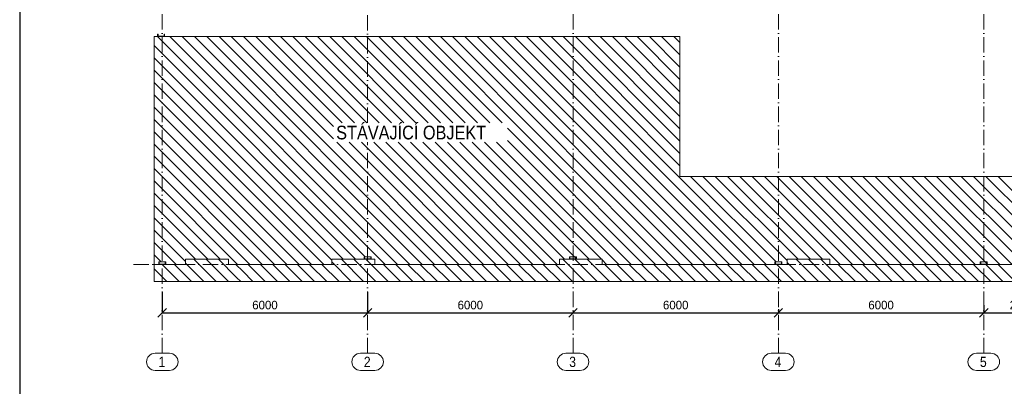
# Model space of a CAD drawing. Header units: millimetres. Extents: x -189 to 208706, y -45399 to 29996.
# Tile 3 of 16: x -189 to 28578, y -1933 to 8768. Entities that reach past the tile are written whole.
import ezdxf

# ---------------------------------------------------------------- set-up
doc = ezdxf.new("R2010")
doc.units = ezdxf.units.MM
doc.header["$LTSCALE"] = 0.5
doc.linetypes.add('ACAD_ISO10W100', pattern=[18, 12, -3, 0, -3])
doc.linetypes.add('XKITLINE00', pattern=[0])
doc.layers.add('KOTY', color=4, linetype='Continuous')
for name, color, linetype, lineweight in [('Mřížka', 4, 'ACAD_ISO10W100', 0), ('Položka', 1, 'Continuous', 0), ('Text', 7, 'Continuous', 0)]:
    doc.layers.add(name, color=color, linetype=linetype, lineweight=lineweight)
doc.styles.add('ARIAL', font='ARIAL.TTF')
doc.dimstyles.new('ISO-25', dxfattribs={"dimscale": 100, "dimtxt": 2.5, "dimasz": 2.5, "dimexe": 0, "dimexo": 3, "dimgap": 1, "dimtad": 3, "dimdec": 0, "dimtxsty": 'Standard', "dimblk": 'OBLIQUE', "dimcen": 2.5, "dimclrd": 256, "dimclre": 256, "dimadec": 0, "dimazin": 0, "dimtfac": 1, "dimtdec": 0, "dimtmove": 0, "dimatfit": 3, "dimfxl": 0, "dimlwd": -1, "dimlwe": -1, "dimarcsym": 0})

# ---------------------------------------------------------------- blocks, each defined once
blk = doc.blocks.new('_Oblique')
at = {"color": 0, "linetype": 'ByBlock', "lineweight": -2}
blk.add_line((-0.5, -0.5), (0.5, 0.5), dxfattribs=at)
blk = doc.blocks.new('*D22')
at = {"layer": 'Defpoints', "color": 0}
for p in [(3977, 1125), (9977, 1125), (9977, 212)]:
    blk.add_point(p, dxfattribs=at)
at = {"layer": 'KOTY'}
for p, q in [((3977, 825), (3977, 212)), ((9977, 825), (9977, 212)), ((3977, 212), (9977, 212))]:
    blk.add_line(p, q, dxfattribs=at)
at = {"layer": 'KOTY', "xscale": 250, "yscale": 250, "zscale": 250, "rotation": 180}
blk.add_blockref('_Oblique', (3977, 212), dxfattribs=at)
at = {"layer": 'KOTY', "xscale": 250, "yscale": 250, "zscale": 250}
blk.add_blockref('_Oblique', (9977, 212), dxfattribs=at)
at = {"layer": 'KOTY', "color": 0, "insert": (6977, 437), "char_height": 250, "attachment_point": 5}
blk.add_mtext('6000', dxfattribs=at)
blk = doc.blocks.new('*D23')
at = {"layer": 'Defpoints', "color": 0}
for p in [(9977, 1125), (15977, 571), (15977, 212)]:
    blk.add_point(p, dxfattribs=at)
at = {"layer": 'KOTY'}
for p, q in [((9977, 825), (9977, 212)), ((9977, 212), (15977, 212)), ((15977, 271), (15977, 212))]:
    blk.add_line(p, q, dxfattribs=at)
at = {"layer": 'KOTY', "xscale": 250, "yscale": 250, "zscale": 250, "rotation": 180}
blk.add_blockref('_Oblique', (9977, 212), dxfattribs=at)
at = {"layer": 'KOTY', "xscale": 250, "yscale": 250, "zscale": 250}
blk.add_blockref('_Oblique', (15977, 212), dxfattribs=at)
at = {"layer": 'KOTY', "color": 0, "insert": (12977, 437), "char_height": 250, "attachment_point": 5}
blk.add_mtext('6000', dxfattribs=at)
blk = doc.blocks.new('*D24')
at = {"layer": 'Defpoints', "color": 0}
for p in [(21977, 616), (15977, 571), (21977, 212)]:
    blk.add_point(p, dxfattribs=at)
at = {"layer": 'KOTY'}
for p, q in [((21977, 316), (21977, 212)), ((15977, 271), (15977, 212)), ((15977, 212), (21977, 212))]:
    blk.add_line(p, q, dxfattribs=at)
at = {"layer": 'KOTY', "xscale": 250, "yscale": 250, "zscale": 250, "rotation": 180}
blk.add_blockref('_Oblique', (15977, 212), dxfattribs=at)
at = {"layer": 'KOTY', "xscale": 250, "yscale": 250, "zscale": 250}
blk.add_blockref('_Oblique', (21977, 212), dxfattribs=at)
at = {"layer": 'KOTY', "color": 0, "insert": (18977, 437), "char_height": 250, "attachment_point": 5}
blk.add_mtext('6000', dxfattribs=at)
blk = doc.blocks.new('*D25')
at = {"layer": 'Defpoints', "color": 0}
for p in [(21977, 616), (27977, 735), (27977, 212)]:
    blk.add_point(p, dxfattribs=at)
at = {"layer": 'KOTY'}
for p, q in [((21977, 316), (21977, 212)), ((27977, 435), (27977, 212)), ((21977, 212), (27977, 212))]:
    blk.add_line(p, q, dxfattribs=at)
at = {"layer": 'KOTY', "xscale": 250, "yscale": 250, "zscale": 250, "rotation": 180}
blk.add_blockref('_Oblique', (21977, 212), dxfattribs=at)
at = {"layer": 'KOTY', "xscale": 250, "yscale": 250, "zscale": 250}
blk.add_blockref('_Oblique', (27977, 212), dxfattribs=at)
at = {"layer": 'KOTY', "color": 0, "insert": (24977, 437), "char_height": 250, "attachment_point": 5}
blk.add_mtext('6000', dxfattribs=at)
blk = doc.blocks.new('*D26')
at = {"layer": 'Defpoints', "color": 0}
for p in [(27977, 735), (30237, 690), (30237, 212)]:
    blk.add_point(p, dxfattribs=at)
at = {"layer": 'KOTY'}
for p, q in [((27977, 435), (27977, 212)), ((30237, 390), (30237, 212)), ((27977, 212), (30237, 212))]:
    blk.add_line(p, q, dxfattribs=at)
at = {"layer": 'KOTY', "xscale": 250, "yscale": 250, "zscale": 250, "rotation": 180}
blk.add_blockref('_Oblique', (27977, 212), dxfattribs=at)
at = {"layer": 'KOTY', "xscale": 250, "yscale": 250, "zscale": 250}
blk.add_blockref('_Oblique', (30237, 212), dxfattribs=at)
at = {"layer": 'KOTY', "color": 0, "insert": (29107, 437), "char_height": 250, "attachment_point": 5}
blk.add_mtext('2260', dxfattribs=at)

msp = doc.modelspace()

# ---------------------------------------------------------------- linework, layer by layer
msp.add_line((-188.7, 29995.9), (-188.7, -18591.7))
at = {"layer": 'Mřížka', "lineweight": 15, "ltscale": 75}
for p, q in [((3977.3, -970.4), (3977.3, 24092.1)), ((9977.3, 5754), (9977.3, 24092.1)), ((15977.3, -970.4), (15977.3, 24092.1)), ((21977.3, -970.4), (21977.3, 24092.1)), ((27977.3, -970.4), (27977.3, 24092.1)), ((9977.3, -970.4), (9977.3, 5194)), ((3136.8, 1625.3), (68442.7, 1625.3))]:
    msp.add_line(p, q, dxfattribs=at)
at = {"layer": 'Mřížka', "linetype": 'XKITLINE00', "lineweight": 0}
for p, q in [((3766, -970.4), (4188.5, -970.4)), ((9766, -970.4), (10188.5, -970.4)), ((15766, -970.4), (16188.5, -970.4)), ((21766, -970.4), (22188.5, -970.4)), ((27766, -970.4), (28188.5, -970.4)), ((3766, -1470.4), (4188.5, -1470.4)), ((9766, -1470.4), (10188.5, -1470.4)), ((15766, -1470.4), (16188.5, -1470.4)), ((21766, -1470.4), (22188.5, -1470.4)), ((27766, -1470.4), (28188.5, -1470.4))]:
    msp.add_line(p, q, dxfattribs=at)
for centre, start, end in [((3766, -1220.4), 90, 270), ((4188.5, -1220.4), 270, 90), ((9766, -1220.4), 90, 270), ((10188.5, -1220.4), 270, 90), ((15766, -1220.4), 90, 270), ((16188.5, -1220.4), 270, 90), ((21766, -1220.4), 90, 270), ((22188.5, -1220.4), 270, 90), ((27766, -1220.4), 90, 270), ((28188.5, -1220.4), 270, 90)]:
    msp.add_arc(centre, 250, start, end, dxfattribs=at)
at = {"layer": 'Položka', "linetype": 'XKITLINE00', "lineweight": 0}
for p, q in [((3842.3, 8350.3), (3847.8, 8350.3)), ((3842.3, 8275.3), (3842.3, 8350.3)), ((3842.3, 8350.3), (3847.8, 8350.3)), ((3842.3, 8275.3), (3842.3, 8350.3)), ((3847.8, 8350.3), (3850.1, 8349.9)), ((3847.8, 8350.3), (3850.1, 8349.9)), ((3850.1, 8349.9), (3852, 8348.6)), ((3850.1, 8349.9), (3852, 8348.6)), ((3852, 8348.6), (3853.3, 8346.6)), ((3852, 8348.6), (3853.3, 8346.6)), ((3853.3, 8346.6), (3853.8, 8344.3)), ((3853.3, 8346.6), (3853.8, 8344.3)), ((3853.8, 8295.3), (3853.8, 8344.3)), ((3853.8, 8295.3), (3853.8, 8344.3)), ((4030.8, 8344.3), (4031.2, 8346.6)), ((4030.8, 8344.3), (4031.2, 8346.6)), ((4030.8, 8295.3), (4030.8, 8344.3)), ((4030.8, 8295.3), (4030.8, 8344.3)), ((4031.2, 8346.6), (4032.5, 8348.6)), ((4031.2, 8346.6), (4032.5, 8348.6)), ((4032.5, 8348.6), (4034.5, 8349.9)), ((4032.5, 8348.6), (4034.5, 8349.9)), ((4034.5, 8349.9), (4036.8, 8350.3)), ((4034.5, 8349.9), (4036.8, 8350.3)), ((4036.8, 8350.3), (4042.3, 8350.3)), ((4036.8, 8350.3), (4042.3, 8350.3)), ((4042.3, 8275.3), (4042.3, 8350.3)), ((4042.3, 8275.3), (4042.3, 8350.3)), ((3742.3, 8275.3), (19102.3, 8275.3)), ((3742.3, 1625.3), (3742.3, 8275.3)), ((3742.3, 8275.3), (19102.3, 8275.3)), ((3742.3, 1625.3), (3742.3, 8275.3)), ((10489.2, 1625.3), (3839.2, 8275.3)), ((3842.3, 8275.3), (4042.3, 8275.3)), ((3842.3, 8275.3), (4042.3, 8275.3)), ((3853.8, 8295.3), (3854.7, 8290.9)), ((3853.8, 8295.3), (3854.7, 8290.9)), ((3860.9, 8284.7), (3865.3, 8283.8)), ((3860.9, 8284.7), (3865.3, 8283.8)), ((3865.3, 8283.8), (4019.3, 8283.8)), ((3865.3, 8283.8), (4019.3, 8283.8)), ((4019.3, 8283.8), (4023.7, 8284.7)), ((4019.3, 8283.8), (4023.7, 8284.7)), ((4029.9, 8290.9), (4030.8, 8295.3)), ((4029.9, 8290.9), (4030.8, 8295.3)), ((10848.4, 1625.3), (4198.4, 8275.3)), ((11207.7, 1625.3), (4557.7, 8275.3)), ((11566.9, 1625.3), (4916.9, 8275.3)), ((11926.1, 1625.3), (5276.1, 8275.3)), ((12285.3, 1625.3), (5635.3, 8275.3)), ((8977.8, 5292), (5994.5, 8275.3)), ((8977.8, 5651.2), (6353.7, 8275.3)), ((9234.2, 5754), (6712.9, 8275.3)), ((9593.4, 5754), (7072.1, 8275.3)), ((9952.6, 5754), (7431.3, 8275.3)), ((10311.9, 5754), (7790.6, 8275.3)), ((10671.1, 5754), (8149.8, 8275.3)), ((11030.3, 5754), (8509, 8275.3)), ((11389.5, 5754), (8868.2, 8275.3)), ((11748.7, 5754), (9227.4, 8275.3)), ((12107.9, 5754), (9586.6, 8275.3)), ((12467.1, 5754), (9945.8, 8275.3)), ((12826.3, 5754), (10305, 8275.3)), ((13185.5, 5754), (10664.2, 8275.3)), ((13544.7, 5754), (11023.4, 8275.3)), ((13904, 5754), (11382.7, 8275.3)), ((18391.9, 1625.3), (11741.9, 8275.3)), ((18751.1, 1625.3), (12101.1, 8275.3)), ((19110.3, 1625.3), (12460.3, 8275.3)), ((19469.5, 1625.3), (12819.5, 8275.3)), ((19828.7, 1625.3), (13178.7, 8275.3)), ((20187.9, 1625.3), (13537.9, 8275.3)), ((20547.1, 1625.3), (13897.1, 8275.3)), ((20906.3, 1625.3), (14256.3, 8275.3)), ((21265.5, 1625.3), (14615.5, 8275.3)), ((21624.8, 1625.3), (14974.8, 8275.3)), ((19102.3, 4507), (15334, 8275.3)), ((19102.3, 4866.2), (15693.2, 8275.3)), ((19102.3, 5225.4), (16052.4, 8275.3)), ((19102.3, 5584.6), (16411.6, 8275.3)), ((19102.3, 5943.8), (16770.8, 8275.3)), ((19102.3, 6303), (17130, 8275.3)), ((19102.3, 6662.3), (17489.2, 8275.3)), ((19102.3, 7021.5), (17848.4, 8275.3)), ((19102.3, 7380.7), (18207.6, 8275.3)), ((19102.3, 7739.9), (18566.9, 8275.3)), ((19102.3, 8099.1), (18926.1, 8275.3)), ((19102.3, 8275.3), (19102.3, 4195.3)), ((19102.3, 8275.3), (19102.3, 4195.3)), ((9906.6, 1848.8), (3742.3, 8013.1)), ((9620.8, 1775.3), (3742.3, 7653.8)), ((9261.6, 1775.3), (3742.3, 7294.6)), ((8932.3, 1745.4), (3742.3, 6935.4)), ((8693.2, 1625.3), (3742.3, 6576.2)), ((8334, 1625.3), (3742.3, 6217)), ((7974.8, 1625.3), (3742.3, 5857.8)), ((7615.6, 1625.3), (3742.3, 5498.6)), ((18032.7, 1625.3), (14058.7, 5599.3)), ((12644.5, 1625.3), (9075.8, 5194)), ((13003.7, 1625.3), (9435, 5194)), ((13362.9, 1625.3), (9794.2, 5194)), ((13722.1, 1625.3), (10153.4, 5194)), ((14081.3, 1625.3), (10512.6, 5194)), ((14440.5, 1625.3), (10871.9, 5194)), ((14799.8, 1625.3), (11231.1, 5194)), ((15159, 1625.3), (11590.3, 5194)), ((15518.2, 1625.3), (11949.5, 5194)), ((15727.4, 1775.3), (12308.7, 5194)), ((16086.6, 1775.3), (12667.9, 5194)), ((16445.8, 1775.3), (13027.1, 5194)), ((16805, 1775.3), (13386.3, 5194)), ((17314.2, 1625.3), (13745.5, 5194)), ((17673.4, 1625.3), (14058.7, 5240.1)), ((7256.3, 1625.3), (3742.3, 5139.4)), ((6897.1, 1625.3), (3742.3, 4780.2)), ((6537.9, 1625.3), (3742.3, 4421)), ((6178.7, 1625.3), (3742.3, 4061.7)), ((19102.3, 4195.3), (30392.3, 4195.3)), ((19102.3, 4195.3), (30392.3, 4195.3)), ((21909, 1700.3), (19414, 4195.3)), ((22233.2, 1735.3), (19773.2, 4195.3)), ((22552.4, 1775.3), (20132.4, 4195.3)), ((22911.6, 1775.3), (20491.6, 4195.3)), ((23270.8, 1775.3), (20850.8, 4195.3)), ((23780, 1625.3), (21210, 4195.3)), ((24139.2, 1625.3), (21569.2, 4195.3)), ((24498.4, 1625.3), (21928.4, 4195.3)), ((24857.6, 1625.3), (22287.6, 4195.3)), ((25216.9, 1625.3), (22646.9, 4195.3)), ((25576.1, 1625.3), (23006.1, 4195.3)), ((25935.3, 1625.3), (23365.3, 4195.3)), ((26294.5, 1625.3), (23724.5, 4195.3)), ((26653.7, 1625.3), (24083.7, 4195.3)), ((27012.9, 1625.3), (24442.9, 4195.3)), ((27372.1, 1625.3), (24802.1, 4195.3)), ((27731.3, 1625.3), (25161.3, 4195.3)), ((28087.9, 1627.9), (25520.5, 4195.3)), ((28449.7, 1625.3), (25879.7, 4195.3)), ((28809, 1625.3), (26239, 4195.3)), ((29018.2, 1775.3), (26598.2, 4195.3)), ((29377.4, 1775.3), (26957.4, 4195.3)), ((29736.6, 1775.3), (27316.6, 4195.3)), ((30245.8, 1625.3), (27675.8, 4195.3)), ((30392.3, 1838), (28035, 4195.3)), ((30392.3, 2197.2), (28394.2, 4195.3)), ((5669.5, 1775.3), (3742.3, 3702.5)), ((5310.3, 1775.3), (3742.3, 3343.3)), ((4951.1, 1775.3), (3742.3, 2984.1)), ((4657.3, 1709.9), (3742.3, 2624.9)), ((4382.7, 1625.3), (3742.3, 2265.7)), ((3948.5, 1700.3), (3742.3, 1906.5)), ((4657.3, 1775.3), (4657.3, 1625.3)), ((5907.3, 1775.3), (4657.3, 1775.3)), ((4657.3, 1775.3), (4657.3, 1625.3)), ((5907.3, 1775.3), (4657.3, 1775.3)), ((4657.3, 1775.3), (5907.3, 1775.3)), ((4657.3, 1625.3), (4657.3, 1775.3)), ((4657.3, 1775.3), (5907.3, 1775.3)), ((4657.3, 1625.3), (4657.3, 1775.3)), ((5549.2, 1125.3), (4899.2, 1775.3)), ((5908.4, 1125.3), (5258.4, 1775.3)), ((6149.2, 1243.8), (5617.6, 1775.3)), ((5907.3, 1625.3), (5907.3, 1775.3)), ((5907.3, 1625.3), (5907.3, 1775.3)), ((5907.3, 1775.3), (5907.3, 1625.3)), ((5907.3, 1775.3), (5907.3, 1625.3)), ((8932.3, 1775.3), (8932.3, 1625.3)), ((9877.3, 1775.3), (8932.3, 1775.3)), ((8932.3, 1775.3), (8932.3, 1625.3)), ((9877.3, 1775.3), (8932.3, 1775.3)), ((8932.3, 1775.3), (10182.3, 1775.3)), ((8932.3, 1625.3), (8932.3, 1775.3)), ((8932.3, 1775.3), (10182.3, 1775.3)), ((8932.3, 1625.3), (8932.3, 1775.3)), ((9859.7, 1125.3), (9209.7, 1775.3)), ((10219, 1125.3), (9569, 1775.3)), ((9877.3, 1850.3), (9882.8, 1850.3)), ((9877.3, 1775.3), (9877.3, 1850.3)), ((9877.3, 1850.3), (9882.8, 1850.3)), ((9877.3, 1775.3), (9877.3, 1850.3)), ((9877.3, 1850.3), (9877.3, 1775.3)), ((10077.3, 1850.3), (9877.3, 1850.3)), ((9877.3, 1850.3), (9877.3, 1775.3)), ((10077.3, 1850.3), (9877.3, 1850.3)), ((9877.3, 1775.3), (10077.3, 1775.3)), ((9877.3, 1775.3), (10077.3, 1775.3)), ((9882.8, 1850.3), (9885.1, 1849.8)), ((9882.8, 1850.3), (9885.1, 1849.8)), ((9885.1, 1849.8), (9887, 1848.5)), ((9885.1, 1849.8), (9887, 1848.5)), ((9887, 1848.5), (9888.3, 1846.6)), ((9887, 1848.5), (9888.3, 1846.6)), ((9888.3, 1846.6), (9888.8, 1844.3)), ((9888.3, 1846.6), (9888.8, 1844.3)), ((9888.8, 1795.3), (9888.8, 1844.3)), ((9888.8, 1795.3), (9888.8, 1844.3)), ((9888.8, 1795.3), (9889.7, 1790.9)), ((9888.8, 1795.3), (9889.7, 1790.9)), ((9895.9, 1784.7), (9900.3, 1783.8)), ((9895.9, 1784.7), (9900.3, 1783.8)), ((9900.3, 1783.8), (10054.3, 1783.8)), ((9900.3, 1783.8), (10054.3, 1783.8)), ((10578.2, 1125.3), (9947.5, 1756)), ((10012.5, 1775.3), (10004, 1783.8)), ((10054.3, 1783.8), (10058.7, 1784.7)), ((10054.3, 1783.8), (10058.7, 1784.7)), ((10064.9, 1790.9), (10065.8, 1795.3)), ((10064.9, 1790.9), (10065.8, 1795.3)), ((10065.8, 1844.3), (10066.2, 1846.6)), ((10065.8, 1844.3), (10066.2, 1846.6)), ((10065.8, 1795.3), (10065.8, 1844.3)), ((10065.8, 1795.3), (10065.8, 1844.3)), ((10066.2, 1846.6), (10067.5, 1848.5)), ((10066.2, 1846.6), (10067.5, 1848.5)), ((10067.5, 1848.5), (10069.5, 1849.8)), ((10067.5, 1848.5), (10069.5, 1849.8)), ((10069.5, 1849.8), (10071.8, 1850.3)), ((10069.5, 1849.8), (10071.8, 1850.3)), ((10071.8, 1850.3), (10077.3, 1850.3)), ((10071.8, 1850.3), (10077.3, 1850.3)), ((10077.3, 1775.3), (10077.3, 1850.3)), ((10077.3, 1775.3), (10077.3, 1850.3)), ((10077.3, 1775.3), (10077.3, 1850.3)), ((10077.3, 1775.3), (10077.3, 1850.3)), ((10182.3, 1775.3), (10077.3, 1775.3)), ((10182.3, 1775.3), (10077.3, 1775.3)), ((10182.3, 1625.3), (10182.3, 1775.3)), ((10182.3, 1625.3), (10182.3, 1775.3)), ((10182.3, 1775.3), (10182.3, 1625.3)), ((10182.3, 1775.3), (10182.3, 1625.3)), ((15582.3, 1775.3), (15582.3, 1625.3)), ((15877.3, 1775.3), (15582.3, 1775.3)), ((15582.3, 1775.3), (15582.3, 1625.3)), ((15877.3, 1775.3), (15582.3, 1775.3)), ((15582.3, 1775.3), (16832.3, 1775.3)), ((15582.3, 1625.3), (15582.3, 1775.3)), ((15582.3, 1775.3), (16832.3, 1775.3)), ((15582.3, 1625.3), (15582.3, 1775.3)), ((16325.5, 1125.3), (15675.5, 1775.3)), ((15877.3, 1850.3), (15882.8, 1850.3)), ((15877.3, 1775.3), (15877.3, 1850.3)), ((15877.3, 1850.3), (15882.8, 1850.3)), ((15877.3, 1775.3), (15877.3, 1850.3)), ((15877.3, 1850.3), (15877.3, 1775.3)), ((16077.3, 1850.3), (15877.3, 1850.3)), ((15877.3, 1850.3), (15877.3, 1775.3)), ((16077.3, 1850.3), (15877.3, 1850.3)), ((15877.3, 1775.3), (16077.3, 1775.3)), ((15877.3, 1775.3), (16077.3, 1775.3)), ((15882.8, 1850.3), (15885.1, 1849.8)), ((15882.8, 1850.3), (15885.1, 1849.8)), ((15885.1, 1849.8), (15887, 1848.5)), ((15885.1, 1849.8), (15887, 1848.5)), ((15887, 1848.5), (15888.3, 1846.6)), ((15887, 1848.5), (15888.3, 1846.6)), ((15888.3, 1846.6), (15888.8, 1844.3)), ((15888.3, 1846.6), (15888.8, 1844.3)), ((15888.8, 1795.3), (15888.8, 1844.3)), ((15888.8, 1795.3), (15888.8, 1844.3)), ((15888.8, 1795.3), (15889.7, 1790.9)), ((15888.8, 1795.3), (15889.7, 1790.9)), ((15895.9, 1784.7), (15900.3, 1783.8)), ((15895.9, 1784.7), (15900.3, 1783.8)), ((15900.3, 1783.8), (16054.3, 1783.8)), ((15900.3, 1783.8), (16054.3, 1783.8)), ((16684.7, 1125.3), (16034.7, 1775.3)), ((16054.3, 1783.8), (16058.7, 1784.7)), ((16054.3, 1783.8), (16058.7, 1784.7)), ((16064.9, 1790.9), (16065.8, 1795.3)), ((16064.9, 1790.9), (16065.8, 1795.3)), ((16065.8, 1844.3), (16066.2, 1846.6)), ((16065.8, 1844.3), (16066.2, 1846.6)), ((16065.8, 1795.3), (16065.8, 1844.3)), ((16065.8, 1795.3), (16065.8, 1844.3)), ((16066.2, 1846.6), (16067.5, 1848.5)), ((16066.2, 1846.6), (16067.5, 1848.5)), ((16067.5, 1848.5), (16069.5, 1849.8)), ((16067.5, 1848.5), (16069.5, 1849.8)), ((16069.5, 1849.8), (16071.8, 1850.3)), ((16069.5, 1849.8), (16071.8, 1850.3)), ((16071.8, 1850.3), (16077.3, 1850.3)), ((16071.8, 1850.3), (16077.3, 1850.3)), ((16077.3, 1775.3), (16077.3, 1850.3)), ((16077.3, 1775.3), (16077.3, 1850.3)), ((16077.3, 1775.3), (16077.3, 1850.3)), ((16077.3, 1775.3), (16077.3, 1850.3)), ((16832.3, 1775.3), (16077.3, 1775.3)), ((16832.3, 1775.3), (16077.3, 1775.3)), ((17044, 1125.3), (16394, 1775.3)), ((16955, 1625.3), (16826.1, 1754.2)), ((16832.3, 1625.3), (16832.3, 1775.3)), ((16832.3, 1625.3), (16832.3, 1775.3)), ((16832.3, 1775.3), (16832.3, 1625.3)), ((16832.3, 1775.3), (16832.3, 1625.3)), ((22232.3, 1775.3), (22232.3, 1625.3)), ((23482.3, 1775.3), (22232.3, 1775.3)), ((22232.3, 1775.3), (22232.3, 1625.3)), ((23482.3, 1775.3), (22232.3, 1775.3)), ((22232.3, 1775.3), (23482.3, 1775.3)), ((22232.3, 1625.3), (22232.3, 1775.3)), ((22232.3, 1775.3), (23482.3, 1775.3)), ((22232.3, 1625.3), (22232.3, 1775.3)), ((23150.5, 1125.3), (22500.5, 1775.3)), ((23509.7, 1125.3), (22859.7, 1775.3)), ((23868.9, 1125.3), (23218.9, 1775.3)), ((23482.3, 1625.3), (23482.3, 1775.3)), ((23482.3, 1625.3), (23482.3, 1775.3)), ((23482.3, 1775.3), (23482.3, 1625.3)), ((23482.3, 1775.3), (23482.3, 1625.3)), ((3877.3, 1625.3), (3742.3, 1625.3)), ((3877.3, 1625.3), (3742.3, 1625.3)), ((3742.3, 1625.3), (4657.3, 1625.3)), ((3742.3, 1125.3), (3742.3, 1625.3)), ((3742.3, 1625.3), (4657.3, 1625.3)), ((3742.3, 1125.3), (3742.3, 1625.3)), ((4112.4, 1125.3), (3743.1, 1494.6)), ((3877.3, 1700.3), (3882.8, 1700.3)), ((3877.3, 1625.3), (3877.3, 1700.3)), ((3877.3, 1700.3), (3882.8, 1700.3)), ((3877.3, 1625.3), (3877.3, 1700.3)), ((3877.3, 1700.3), (3877.3, 1625.3)), ((4077.3, 1700.3), (3877.3, 1700.3)), ((3877.3, 1700.3), (3877.3, 1625.3)), ((4077.3, 1700.3), (3877.3, 1700.3)), ((3877.3, 1625.3), (4077.3, 1625.3)), ((3877.3, 1625.3), (4077.3, 1625.3)), ((3882.8, 1700.3), (3885.1, 1699.8)), ((3882.8, 1700.3), (3885.1, 1699.8)), ((3885.1, 1699.8), (3887, 1698.5)), ((3885.1, 1699.8), (3887, 1698.5)), ((3887, 1698.5), (3888.3, 1696.6)), ((3887, 1698.5), (3888.3, 1696.6)), ((3888.3, 1696.6), (3888.8, 1694.3)), ((3888.3, 1696.6), (3888.8, 1694.3)), ((3888.8, 1645.3), (3888.8, 1694.3)), ((3888.8, 1645.3), (3888.8, 1694.3)), ((3888.8, 1645.3), (3889.7, 1640.9)), ((3888.8, 1645.3), (3889.7, 1640.9)), ((3895.9, 1634.7), (3900.3, 1633.8)), ((3895.9, 1634.7), (3900.3, 1633.8)), ((3900.3, 1633.8), (4054.3, 1633.8)), ((3900.3, 1633.8), (4054.3, 1633.8)), ((4471.6, 1125.3), (3971.6, 1625.3)), ((4054.3, 1633.8), (4058.7, 1634.7)), ((4054.3, 1633.8), (4058.7, 1634.7)), ((4064.9, 1640.9), (4065.8, 1645.3)), ((4064.9, 1640.9), (4065.8, 1645.3)), ((4065.8, 1694.3), (4066.2, 1696.6)), ((4065.8, 1694.3), (4066.2, 1696.6)), ((4065.8, 1645.3), (4065.8, 1694.3)), ((4065.8, 1645.3), (4065.8, 1694.3)), ((4077.3, 1665.8), (4065.8, 1677.3)), ((4066.2, 1696.6), (4067.5, 1698.5)), ((4066.2, 1696.6), (4067.5, 1698.5)), ((4067.5, 1698.5), (4069.5, 1699.8)), ((4067.5, 1698.5), (4069.5, 1699.8)), ((4069.5, 1699.8), (4071.8, 1700.3)), ((4069.5, 1699.8), (4071.8, 1700.3)), ((4071.8, 1700.3), (4077.3, 1700.3)), ((4071.8, 1700.3), (4077.3, 1700.3)), ((4077.3, 1625.3), (4077.3, 1700.3)), ((4077.3, 1625.3), (4077.3, 1700.3)), ((4077.3, 1625.3), (4077.3, 1700.3)), ((4077.3, 1625.3), (4077.3, 1700.3)), ((4657.3, 1625.3), (4077.3, 1625.3)), ((4657.3, 1625.3), (4077.3, 1625.3)), ((4830.8, 1125.3), (4330.8, 1625.3)), ((5190, 1125.3), (4658.5, 1656.8)), ((8932.3, 1625.3), (5907.3, 1625.3)), ((8932.3, 1625.3), (5907.3, 1625.3)), ((5907.3, 1625.3), (8932.3, 1625.3)), ((5907.3, 1625.3), (8932.3, 1625.3)), ((6328.8, 1423.4), (6126.9, 1625.3)), ((6508.4, 1603), (6486.1, 1625.3)), ((6986.1, 1125.3), (6508.4, 1603)), ((7345.3, 1125.3), (6845.3, 1625.3)), ((7704.5, 1125.3), (7204.5, 1625.3)), ((8063.7, 1125.3), (7563.7, 1625.3)), ((8422.9, 1125.3), (7922.9, 1625.3)), ((8782.1, 1125.3), (8282.1, 1625.3)), ((9141.3, 1125.3), (8641.3, 1625.3)), ((9500.5, 1125.3), (8935.8, 1690)), ((15582.3, 1625.3), (10182.3, 1625.3)), ((15582.3, 1625.3), (10182.3, 1625.3)), ((10182.3, 1625.3), (15582.3, 1625.3)), ((10182.3, 1625.3), (15582.3, 1625.3)), ((10937.4, 1125.3), (10432.5, 1630.2)), ((11296.6, 1125.3), (10796.6, 1625.3)), ((11655.8, 1125.3), (11155.8, 1625.3)), ((12015, 1125.3), (11515, 1625.3)), ((12374.2, 1125.3), (11874.2, 1625.3)), ((12733.4, 1125.3), (12233.4, 1625.3)), ((13092.6, 1125.3), (12592.6, 1625.3)), ((13451.8, 1125.3), (12951.8, 1625.3)), ((13811.1, 1125.3), (13311.1, 1625.3)), ((14170.3, 1125.3), (13670.3, 1625.3)), ((14529.5, 1125.3), (14029.5, 1625.3)), ((14888.7, 1125.3), (14388.7, 1625.3)), ((15247.9, 1125.3), (14747.9, 1625.3)), ((15607.1, 1125.3), (15107.1, 1625.3)), ((15966.3, 1125.3), (15465.8, 1625.8)), ((21877.3, 1625.3), (16832.3, 1625.3)), ((21877.3, 1625.3), (16832.3, 1625.3)), ((16832.3, 1625.3), (22232.3, 1625.3)), ((16832.3, 1625.3), (22232.3, 1625.3)), ((17403.2, 1125.3), (16903.2, 1625.3)), ((17762.4, 1125.3), (17262.4, 1625.3)), ((18121.6, 1125.3), (17621.6, 1625.3)), ((18480.8, 1125.3), (17980.8, 1625.3)), ((18840, 1125.3), (18340, 1625.3)), ((19199.2, 1125.3), (18699.2, 1625.3)), ((19558.4, 1125.3), (19058.4, 1625.3)), ((19917.6, 1125.3), (19417.6, 1625.3)), ((20276.8, 1125.3), (19776.8, 1625.3)), ((20636.1, 1125.3), (20136.1, 1625.3)), ((20995.3, 1125.3), (20495.3, 1625.3)), ((21354.5, 1125.3), (20854.5, 1625.3)), ((21713.7, 1125.3), (21213.7, 1625.3)), ((22072.9, 1125.3), (21572.9, 1625.3)), ((21877.3, 1700.3), (21882.8, 1700.3)), ((21877.3, 1625.3), (21877.3, 1700.3)), ((21877.3, 1700.3), (21882.8, 1700.3)), ((21877.3, 1625.3), (21877.3, 1700.3)), ((21877.3, 1700.3), (21877.3, 1625.3)), ((22077.3, 1700.3), (21877.3, 1700.3)), ((21877.3, 1700.3), (21877.3, 1625.3)), ((22077.3, 1700.3), (21877.3, 1700.3)), ((21877.3, 1625.3), (22077.3, 1625.3)), ((21877.3, 1625.3), (22077.3, 1625.3)), ((21882.8, 1700.3), (21885.1, 1699.8)), ((21882.8, 1700.3), (21885.1, 1699.8)), ((21885.1, 1699.8), (21887, 1698.5)), ((21885.1, 1699.8), (21887, 1698.5)), ((21887, 1698.5), (21888.3, 1696.6)), ((21887, 1698.5), (21888.3, 1696.6)), ((21888.3, 1696.6), (21888.8, 1694.3)), ((21888.3, 1696.6), (21888.8, 1694.3)), ((21888.8, 1645.3), (21888.8, 1694.3)), ((21888.8, 1645.3), (21888.8, 1694.3)), ((21888.8, 1645.3), (21889.7, 1640.9)), ((21888.8, 1645.3), (21889.7, 1640.9)), ((21895.9, 1634.7), (21900.3, 1633.8)), ((21895.9, 1634.7), (21900.3, 1633.8)), ((21900.3, 1633.8), (22054.3, 1633.8)), ((21900.3, 1633.8), (22054.3, 1633.8)), ((22432.1, 1125.3), (21932.1, 1625.3)), ((22011.2, 1625.3), (22002.7, 1633.8)), ((22054.3, 1633.8), (22058.7, 1634.7)), ((22054.3, 1633.8), (22058.7, 1634.7)), ((22064.9, 1640.9), (22065.8, 1645.3)), ((22064.9, 1640.9), (22065.8, 1645.3)), ((22065.8, 1694.3), (22066.2, 1696.6)), ((22065.8, 1694.3), (22066.2, 1696.6)), ((22065.8, 1645.3), (22065.8, 1694.3)), ((22065.8, 1645.3), (22065.8, 1694.3)), ((22066.2, 1696.6), (22067.5, 1698.5)), ((22066.2, 1696.6), (22067.5, 1698.5)), ((22067.5, 1698.5), (22069.5, 1699.8)), ((22067.5, 1698.5), (22069.5, 1699.8)), ((22069.5, 1699.8), (22071.8, 1700.3)), ((22069.5, 1699.8), (22071.8, 1700.3)), ((22071.8, 1700.3), (22077.3, 1700.3)), ((22071.8, 1700.3), (22077.3, 1700.3)), ((22077.3, 1625.3), (22077.3, 1700.3)), ((22077.3, 1625.3), (22077.3, 1700.3)), ((22077.3, 1625.3), (22077.3, 1700.3)), ((22077.3, 1625.3), (22077.3, 1700.3)), ((22232.3, 1625.3), (22077.3, 1625.3)), ((22232.3, 1625.3), (22077.3, 1625.3)), ((22791.3, 1125.3), (22235.2, 1681.4)), ((27877.3, 1625.3), (23482.3, 1625.3)), ((27877.3, 1625.3), (23482.3, 1625.3)), ((23482.3, 1625.3), (28869.8, 1625.3)), ((23482.3, 1625.3), (28869.8, 1625.3)), ((24228.2, 1125.3), (23728.2, 1625.3)), ((24587.4, 1125.3), (24087.4, 1625.3)), ((24946.6, 1125.3), (24446.6, 1625.3)), ((25305.8, 1125.3), (24805.8, 1625.3)), ((25665, 1125.3), (25165, 1625.3)), ((26024.2, 1125.3), (25524.2, 1625.3)), ((26383.4, 1125.3), (25883.4, 1625.3)), ((26742.6, 1125.3), (26242.6, 1625.3)), ((27101.8, 1125.3), (26601.8, 1625.3)), ((27461, 1125.3), (26961, 1625.3)), ((27820.3, 1125.3), (27320.3, 1625.3)), ((28179.5, 1125.3), (27679.5, 1625.3)), ((27877.3, 1700.3), (27882.8, 1700.3)), ((27877.3, 1625.3), (27877.3, 1700.3)), ((27877.3, 1700.3), (27882.8, 1700.3)), ((27877.3, 1625.3), (27877.3, 1700.3)), ((27877.3, 1700.3), (27877.3, 1625.3)), ((28077.3, 1700.3), (27877.3, 1700.3)), ((27877.3, 1700.3), (27877.3, 1625.3)), ((28077.3, 1700.3), (27877.3, 1700.3)), ((27877.3, 1625.3), (28077.3, 1625.3)), ((27877.3, 1625.3), (28077.3, 1625.3)), ((27882.8, 1700.3), (27885.1, 1699.8)), ((27882.8, 1700.3), (27885.1, 1699.8)), ((27885.1, 1699.8), (27887, 1698.5)), ((27885.1, 1699.8), (27887, 1698.5)), ((27887, 1698.5), (27888.3, 1696.6)), ((27887, 1698.5), (27888.3, 1696.6)), ((27888.3, 1696.6), (27888.8, 1694.3)), ((27888.3, 1696.6), (27888.8, 1694.3)), ((27888.8, 1645.3), (27888.8, 1694.3)), ((27888.8, 1645.3), (27888.8, 1694.3)), ((27888.8, 1645.3), (27889.7, 1640.9)), ((27888.8, 1645.3), (27889.7, 1640.9)), ((27895.9, 1634.7), (27900.3, 1633.8)), ((27895.9, 1634.7), (27900.3, 1633.8)), ((27900.3, 1633.8), (28054.3, 1633.8)), ((27900.3, 1633.8), (28054.3, 1633.8)), ((28538.7, 1125.3), (28038.7, 1625.3)), ((28054.3, 1633.8), (28058.7, 1634.7)), ((28054.3, 1633.8), (28058.7, 1634.7)), ((28064.9, 1640.9), (28065.8, 1645.3)), ((28064.9, 1640.9), (28065.8, 1645.3)), ((28065.8, 1694.3), (28066.2, 1696.6)), ((28065.8, 1694.3), (28066.2, 1696.6)), ((28065.8, 1645.3), (28065.8, 1694.3)), ((28065.8, 1645.3), (28065.8, 1694.3)), ((28066.2, 1696.6), (28067.5, 1698.5)), ((28066.2, 1696.6), (28067.5, 1698.5)), ((28067.5, 1698.5), (28069.5, 1699.8)), ((28067.5, 1698.5), (28069.5, 1699.8)), ((28069.5, 1699.8), (28071.8, 1700.3)), ((28069.5, 1699.8), (28071.8, 1700.3)), ((28071.8, 1700.3), (28077.3, 1700.3)), ((28071.8, 1700.3), (28077.3, 1700.3)), ((28077.3, 1625.3), (28077.3, 1700.3)), ((28077.3, 1625.3), (28077.3, 1700.3)), ((28077.3, 1625.3), (28077.3, 1700.3)), ((28077.3, 1625.3), (28077.3, 1700.3)), ((28869.8, 1625.3), (28077.3, 1625.3)), ((28869.8, 1625.3), (28077.3, 1625.3)), ((28897.9, 1125.3), (28397.9, 1625.3)), ((6267.6, 1125.3), (6149.2, 1243.8)), ((6626.9, 1125.3), (6328.8, 1423.4)), ((3742.3, 1125.3), (63624.5, 1125.3)), ((3742.3, 1125.3), (63624.5, 1125.3))]:
    msp.add_line(p, q, dxfattribs=at)
for centre, start, end in [((3865.3, 8295.3), 202.5, 247.5), ((3865.3, 8295.3), 202.5, 247.5), ((4019.3, 8295.3), 292.5, 337.5), ((4019.3, 8295.3), 292.5, 337.5), ((9900.3, 1795.3), 202.5, 247.5), ((9900.3, 1795.3), 202.5, 247.5), ((10054.3, 1795.3), 292.5, 337.5), ((10054.3, 1795.3), 292.5, 337.5), ((15900.3, 1795.3), 202.5, 247.5), ((15900.3, 1795.3), 202.5, 247.5), ((16054.3, 1795.3), 292.5, 337.5), ((16054.3, 1795.3), 292.5, 337.5), ((3900.3, 1645.3), 202.5, 247.5), ((3900.3, 1645.3), 202.5, 247.5), ((4054.3, 1645.3), 292.5, 337.5), ((4054.3, 1645.3), 292.5, 337.5), ((21900.3, 1645.3), 202.5, 247.5), ((21900.3, 1645.3), 202.5, 247.5), ((22054.3, 1645.3), 292.5, 337.5), ((22054.3, 1645.3), 292.5, 337.5), ((27900.3, 1645.3), 202.5, 247.5), ((27900.3, 1645.3), 202.5, 247.5), ((28054.3, 1645.3), 292.5, 337.5), ((28054.3, 1645.3), 292.5, 337.5)]:
    msp.add_arc(centre, 11.5, start, end, dxfattribs=at)

# ---------------------------------------------------------------- texts
at = {"layer": 'Mřížka', "style": 'ARIAL', "width": 0.85}
for s, p in [('1', (3866, -1370.4)), ('2', (9866, -1370.4)), ('3', (15866, -1370.4)), ('4', (21866, -1370.4)), ('5', (27866, -1370.4))]:
    msp.add_text(s, height=300, dxfattribs=at).set_placement(p)
at = {"layer": 'Text', "style": 'ARIAL', "width": 0.85}
msp.add_text('STÁVAJÍCÍ OBJEKT', height=400, dxfattribs=at).set_placement((9057.8, 5274))

# ---------------------------------------------------------------- dimensions: what is measured, and where the dimension line sits
at = {"layer": 'KOTY'}
dim = msp.add_linear_dim(base=(9977.3, 211.9), p1=(3977.3, 1125.3), p2=(9977.3, 1125.3), dimstyle='ISO-25', dxfattribs=at)
dim.commit()
dim.dimension.update_dxf_attribs({"geometry": '*D22', "text_midpoint": (6977.3, 436.9)})
for base, p1, p2, picture, middle in [((15977.3, 211.9), (9977.3, 1125.3), (15977.3, 571.4), '*D23', (12977.3, 436.9)), ((21977.3, 211.9), (15977.3, 571.4), (21977.3, 615.8), '*D24', (18977.3, 436.9)), ((27977.3, 211.9), (21977.3, 615.8), (27977.3, 734.8), '*D25', (24977.3, 436.9)), ((30237.3, 211.9), (27977.3, 734.8), (30237.3, 690.2), '*D26', (29107.3, 436.9))]:
    dim = msp.add_linear_dim(base=base, p1=p1, p2=p2, dimstyle='ISO-25', override={"dimtmove": 1}, dxfattribs=at)
    dim.commit()
    dim.dimension.update_dxf_attribs({"geometry": picture, "text_midpoint": middle})

doc.saveas('drawing.dxf')
